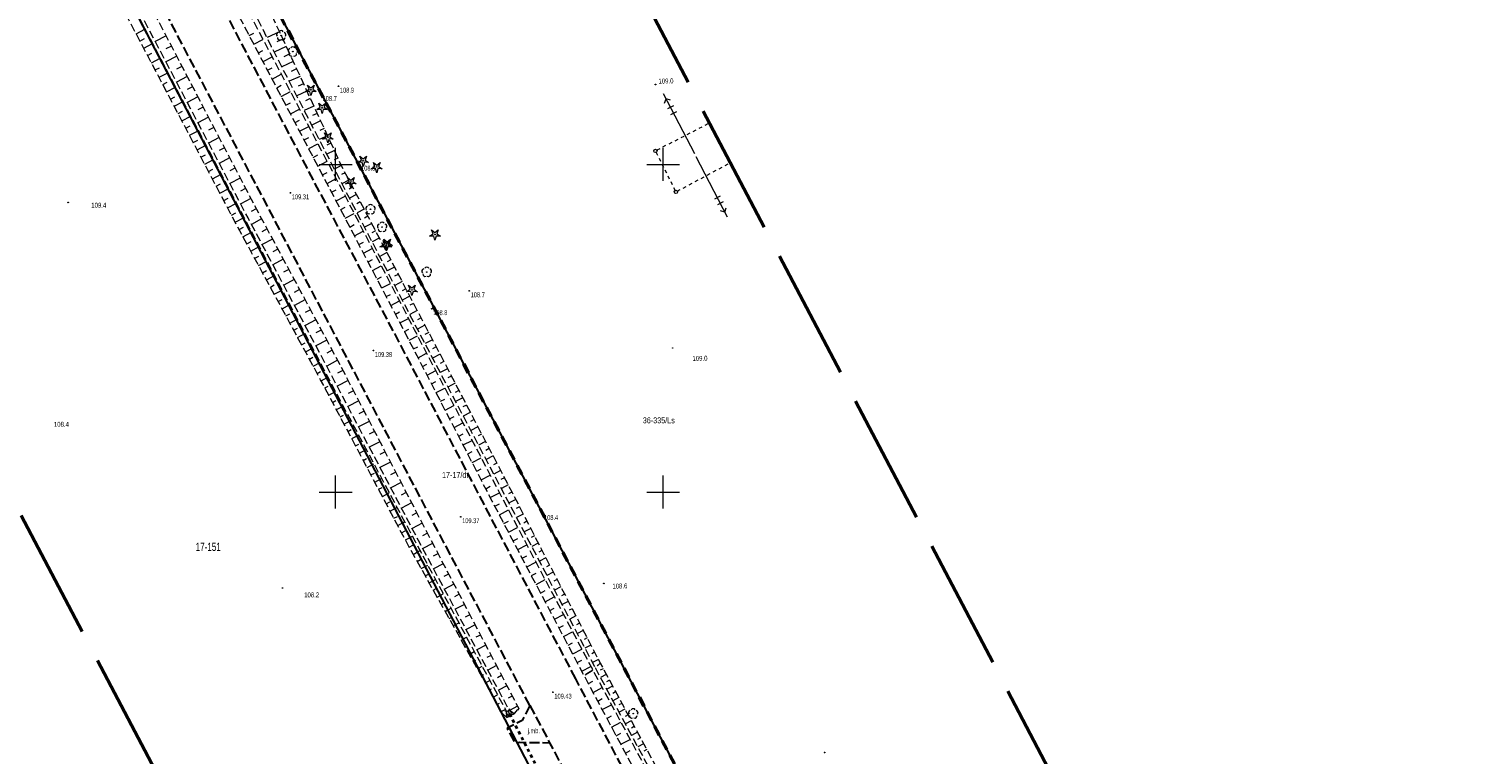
# Model space of a CAD drawing. Header units: metres. Extents: x 7529521 to 7531797, y 5723878 to 5728074.
# Tile 12 of 90: x 7531353 to 7531573, y 5724510 to 5724621. Entities that reach past the tile are written whole.
import ezdxf
from ezdxf.enums import TextEntityAlignment as Align

# ---------------------------------------------------------------- set-up
doc = ezdxf.new("R2010")
doc.units = ezdxf.units.M
for name, pattern in [('4_SUPE_01', [0]), ('4_SUSM03_02', [0]), ('GAO', [2.5, 1.5, -1]), ('GDE', [0]), ('GUZ', [1, 0.5, -0.5]), ('L_0_05', [1.75, 1.25, -0.5]), ('L_0_06', [2, 1.5, -0.5]), ('L_0_09', [2.5, 2, -0.5]), ('L_0_7E', [1, 0.5, -0.5])]:
    doc.linetypes.add(name, pattern=pattern)
doc.layers.get('0').update_dxf_attribs({"color": 252})
for name, color, linetype, lineweight in [('Dzialki', 80, 'GDE', 30), ('jezdnia', 252, 'L_0_06', 18), ('k', 252, 'Continuous', 18), ('Numery_dzialek', 80, 'Continuous', 30), ('Numery_uzytkow', 252, 'Continuous', 9), ('opis', 252, 'Continuous', 18), ('przepust', 252, 'L_0_7E', 35), ('RTPW_T_0', 252, 'Continuous', 15), ('skarpa nieumocniona', 252, 'L_0_05', 18), ('skarpa umocniona', 252, 'Continuous', 18), ('SUPE_L_0', 240, '4_SUPE_01', 18), ('SUSM_L_5', 252, 'Continuous', 18), ('Uzytki', 252, 'GUZ', 18), ('wysokosci_naturalne', 7, 'Continuous', 18), ('wysokosci_sztuczne', 7, 'Continuous', 18)]:
    doc.layers.add(name, color=color, linetype=linetype, lineweight=lineweight)
doc.layers.add('EPGPO_L_0', color=7, linetype='GAO', lineweight=50, true_color=0x940094)
doc.layers.add('zakres', color=7, linetype='L_0_09', lineweight=50, true_color=0xff05ff)
doc.styles.get("Standard").update_dxf_attribs({"font": 'arial.ttf'})

# ---------------------------------------------------------------- blocks, each defined once
blk = doc.blocks.new('2_RTPW01')
at = {"linetype": 'Continuous'}
blk.add_circle((0, 0), 0.045, dxfattribs=at)
blk = doc.blocks.new('L_0_7E_2')
at = {"color": 0, "linetype": 'Continuous', "lineweight": 13, "flags": 128}
for points in [[(0, 0), (-0.53, 0.85)], [(0, 0), (-0.53, -0.85)]]:
    blk.add_lwpolyline(points, dxfattribs=at)
blk = doc.blocks.new('OBOP02_01')
at = {"linetype": 'Continuous', "lineweight": 18}
blk.add_hatch(color=0, dxfattribs=at).paths.add_polyline_path([(0, -0.1, 1), (0, 0.1, 1)])
at = {"color": 0, "linetype": 'Continuous', "lineweight": 18}
blk.add_circle((0, 0), 0.1, dxfattribs=at)
for centre, radius, start, end in [((-0.77, 0.25), 0.7, 101.6336, 222.6627), ((0, 0.8), 0.7, 29.8459, 150.1541), ((0.77, 0.25), 0.7, 317.3373, 78.3664), ((-0.46, -0.64), 0.71, 174.3693, 292.5572), ((0.46, -0.64), 0.71, 247.4428, 5.6307)]:
    blk.add_arc(centre, radius, start, end, dxfattribs=at)
blk = doc.blocks.new('OBOP01_01')
at = {"linetype": 'Continuous', "lineweight": 18}
blk.add_hatch(color=0, dxfattribs=at).paths.add_polyline_path([(0, -0.1, 1), (0, 0.1, 1)])
at = {"color": 0, "linetype": 'Continuous', "lineweight": 18, "flags": 128}
blk.add_lwpolyline([(0, -1.74), (-0.35, -0.48), (-1.65, -0.54), (-0.57, 0.18), (-1.02, 1.4), (0, 0.6), (1.02, 1.4), (0.57, 0.18), (1.65, -0.54), (0.35, -0.48), (0, -1.74)], dxfattribs=at)
at = {"color": 0, "linetype": 'Continuous', "lineweight": 18}
blk.add_circle((0, 0), 0.1, dxfattribs=at)
blk = doc.blocks.new('RTPW01')
at = {"linetype": 'Continuous', "lineweight": 13}
blk.add_hatch(color=0, dxfattribs=at).paths.add_polyline_path([(0, -0.09, 1), (0, 0.09, 1)])
at = {"color": 0, "linetype": 'Continuous', "lineweight": 13}
blk.add_circle((0, 0), 0.0906, dxfattribs=at)
blk = doc.blocks.new('RTPW02')
at = {"linetype": 'Continuous', "lineweight": 13}
blk.add_hatch(color=0, dxfattribs=at).paths.add_polyline_path([(0, -0.09, 1), (0, 0.09, 1)])
at = {"color": 0, "linetype": 'Continuous', "lineweight": 13}
blk.add_circle((0, 0), 0.0906, dxfattribs=at)

msp = doc.modelspace()

# ---------------------------------------------------------------- linework, layer by layer
at = {"layer": 'Dzialki'}
for p, q in [((7531365.23, 5724672.56), (7531501.87, 5724413.41)), ((7531482.09, 5724407.62), (7531345.12, 5724669.94))]:
    msp.add_line(p, q, dxfattribs=at)
at = {"layer": 'EPGPO_L_0', "linetype": 'GAO'}
for q in [(7531361.93, 5724678.8), (7531365.23, 5724672.56)]:
    msp.add_line((7531501.87, 5724413.41), q, dxfattribs=at)
at = {"layer": 'jezdnia', "color": 251, "lineweight": 30, "flags": 128}
for points in [[(7531436.66, 5724521.49), (7531422.73, 5724547.99), (7531409.43, 5724573.38), (7531396.66, 5724597.5), (7531372.43, 5724643.62), (7531365.49, 5724656.85), (7531360.42, 5724666.6), (7531337.86, 5724709.59), (7531325.7, 5724732.63), (7531313.06, 5724756.63), (7531302.44, 5724776.91), (7531296.29, 5724788.65), (7531294.55, 5724791.95), (7531276.79, 5724825.73), (7531262.24, 5724853.44)], [(7531429.64, 5724517.44), (7531415.61, 5724544.06), (7531402.13, 5724569.72), (7531389.47, 5724593.82), (7531365.34, 5724639.71), (7531356.99, 5724655.74), (7531351.13, 5724667.04), (7531330.38, 5724706.22), (7531318.83, 5724728.22), (7531305.7, 5724753.28), (7531294.74, 5724774.13), (7531287.3, 5724788.34), (7531281.26, 5724799.89), (7531269.56, 5724822.07), (7531255.05, 5724849.82)], [(7531541.23, 5724322.09), (7531538.4, 5724327.6), (7531527.77, 5724347.77), (7531515.97, 5724370.33), (7531505.73, 5724390.09), (7531498.77, 5724403.48), (7531488.64, 5724422.78), (7531479.95, 5724439.43), (7531476.36, 5724446.19), (7531465.88, 5724466.03), (7531456.12, 5724484.51), (7531436.66, 5724521.49)], [(7531429.64, 5724517.44), (7531428.48, 5724515.13), (7531426.16, 5724513.97), (7531427.37, 5724511.69), (7531428.05, 5724511.81), (7531432.66, 5724511.75)], [(7531429.64, 5724517.44), (7531432.66, 5724511.75), (7531448.95, 5724480.75), (7531458.7, 5724462.07), (7531468.89, 5724442.78), (7531481.3, 5724419.27), (7531491.88, 5724399.08), (7531498.25, 5724386.84), (7531508.98, 5724366.41), (7531520.43, 5724344.51), (7531531.18, 5724323.94), (7531534.04, 5724318.55)]]:
    msp.add_lwpolyline(points, dxfattribs=at)
at = {"layer": 'k', "linetype": 'Continuous', "lineweight": 18, "flags": 128}
for points in [[(7531400, 5724597.5), (7531400, 5724602.5)], [(7531450, 5724597.5), (7531450, 5724602.5)], [(7531397.5, 5724600), (7531402.5, 5724600)], [(7531447.5, 5724600), (7531452.5, 5724600)], [(7531400, 5724547.5), (7531400, 5724552.5)], [(7531450, 5724547.5), (7531450, 5724552.5)], [(7531397.5, 5724550), (7531402.5, 5724550)], [(7531447.5, 5724550), (7531452.5, 5724550)]]:
    msp.add_lwpolyline(points, dxfattribs=at)
at = {"layer": 'przepust', "color": 24, "lineweight": 35, "flags": 128}
msp.add_lwpolyline([(7531430.47, 5724508.56), (7531426.35, 5724516.53)], dxfattribs=at)
at = {"layer": 'skarpa nieumocniona', "color": 252, "lineweight": 18, "flags": 128}
for points in [[(7531439.25, 5724522.84), (7531437.94, 5724521.98), (7531423.89, 5724548.61), (7531410.67, 5724574.2), (7531398.06, 5724598.28), (7531373.71, 5724644.55), (7531366.81, 5724657.92), (7531367.34, 5724659.48), (7531368.12, 5724658.8), (7531375.17, 5724645.15), (7531399.46, 5724599.01), (7531411.99, 5724574.81), (7531425.23, 5724549.46)], [(7531425.8, 5724549.61), (7531412.35, 5724575.1), (7531399.87, 5724599.17), (7531390.22, 5724617.91), (7531382.03, 5724634.69), (7531379.36, 5724640.22), (7531378.23, 5724646.42), (7531371.42, 5724653.57), (7531368.5, 5724658.95), (7531368.45, 5724660.04), (7531369.3, 5724660.01), (7531372.2, 5724654.81), (7531380.51, 5724646.65), (7531381.26, 5724640.92), (7531384.12, 5724635.79), (7531392, 5724618.98), (7531400.84, 5724599.85), (7531413.49, 5724575.71), (7531426.89, 5724550.02), (7531440.4, 5724523.87), (7531439.62, 5724523.21)], [(7531361.89, 5724637.76), (7531386.11, 5724591.68), (7531398.76, 5724567.62), (7531412.14, 5724542.43), (7531426.08, 5724516.51), (7531426.12, 5724515.6), (7531425.47, 5724516.18), (7531411.02, 5724541.98), (7531397.71, 5724567.12), (7531384.93, 5724590.66), (7531360, 5724638.1), (7531351.41, 5724654.87), (7531351.84, 5724656.05), (7531352.75, 5724654.99)], [(7531353.28, 5724655.24), (7531353.18, 5724656.66), (7531355.51, 5724655.06), (7531364, 5724638.96), (7531387.91, 5724593.16), (7531400.85, 5724569.05), (7531414.22, 5724543.28), (7531427.96, 5724516.96), (7531427.25, 5724516.14), (7531426.51, 5724516.7), (7531412.64, 5724542.61), (7531399.27, 5724568.01), (7531386.62, 5724591.84), (7531362.3, 5724638.04)], [(7531479.06, 5724448.6), (7531479.17, 5724447.24), (7531477.88, 5724447.37), (7531467.27, 5724466.87), (7531457.65, 5724485.09), (7531437.94, 5724521.98), (7531439.25, 5724522.84), (7531459.26, 5724485.78), (7531468.72, 5724467.82)], [(7531469.09, 5724468.02), (7531459.63, 5724485.98), (7531439.62, 5724523.21), (7531440.4, 5724523.87), (7531460.54, 5724486.51), (7531470.18, 5724468.69), (7531480.76, 5724448.14), (7531480.27, 5724447.74), (7531479.35, 5724448.78)]]:
    msp.add_lwpolyline(points, close=True, dxfattribs=at)
at = {"layer": 'skarpa nieumocniona', "color": 252, "linetype": 'Continuous', "lineweight": 18, "flags": 128}
for points in [[(7531369.55, 5724619.93), (7531370.89, 5724620.63)], [(7531370.13, 5724618.82), (7531370.8, 5724619.18)], [(7531374.11, 5724619.6), (7531372.46, 5724618.74)], [(7531386.81, 5724619.65), (7531387.51, 5724620.02)], [(7531387.51, 5724618.33), (7531388.9, 5724619.06)], [(7531391.41, 5724620.24), (7531389.52, 5724619.35)], [(7531391.94, 5724619.11), (7531391, 5724618.67)], [(7531370.71, 5724617.72), (7531372.05, 5724618.42)], [(7531371.29, 5724616.61), (7531371.96, 5724616.96)], [(7531375.73, 5724616.49), (7531374.09, 5724615.64)], [(7531374.92, 5724618.05), (7531374.1, 5724617.62)], [(7531388.21, 5724617), (7531388.9, 5724617.37)], [(7531392.46, 5724617.97), (7531390.62, 5724617.12)], [(7531392.99, 5724616.84), (7531392.09, 5724616.42)], [(7531371.88, 5724615.5), (7531373.22, 5724616.21)], [(7531372.46, 5724614.4), (7531373.13, 5724614.75)], [(7531376.54, 5724614.94), (7531375.72, 5724614.52)], [(7531388.91, 5724615.67), (7531390.3, 5724616.4)], [(7531389.61, 5724614.35), (7531390.3, 5724614.71)], [(7531393.51, 5724615.7), (7531391.77, 5724614.9)], [(7531394.04, 5724614.57), (7531393.19, 5724614.18)], [(7531373.04, 5724613.29), (7531374.38, 5724613.99)], [(7531373.62, 5724612.18), (7531374.29, 5724612.54)], [(7531377.35, 5724613.39), (7531375.72, 5724612.54)], [(7531390.3, 5724613.02), (7531391.7, 5724613.75)], [(7531391, 5724611.69), (7531391.7, 5724612.06)], [(7531394.56, 5724613.43), (7531392.91, 5724612.67)], [(7531395.08, 5724612.3), (7531394.29, 5724611.93)], [(7531374.2, 5724611.08), (7531375.54, 5724611.78)], [(7531374.78, 5724609.97), (7531375.45, 5724610.32)], [(7531378.16, 5724611.84), (7531377.35, 5724611.42)], [(7531378.97, 5724610.29), (7531377.35, 5724609.44)], [(7531391.7, 5724610.36), (7531393.09, 5724611.1)], [(7531395.61, 5724611.16), (7531394.06, 5724610.45)], [(7531396.13, 5724610.03), (7531395.38, 5724609.68)], [(7531375.37, 5724608.86), (7531376.71, 5724609.57)], [(7531375.95, 5724607.76), (7531376.62, 5724608.11)], [(7531379.78, 5724608.74), (7531378.97, 5724608.32)], [(7531392.4, 5724609.04), (7531393.1, 5724609.4)], [(7531393.1, 5724607.71), (7531394.49, 5724608.44)], [(7531396.66, 5724608.89), (7531395.21, 5724608.22)], [(7531397.18, 5724607.76), (7531396.48, 5724607.44)], [(7531376.53, 5724606.65), (7531377.87, 5724607.36)], [(7531377.11, 5724605.54), (7531377.78, 5724605.9)], [(7531380.59, 5724607.19), (7531378.98, 5724606.35)], [(7531381.4, 5724605.63), (7531380.6, 5724605.22)], [(7531393.8, 5724606.38), (7531394.49, 5724606.75)], [(7531394.5, 5724605.05), (7531395.89, 5724605.79)], [(7531397.71, 5724606.63), (7531396.35, 5724606)], [(7531398.23, 5724605.49), (7531397.58, 5724605.19)], [(7531377.69, 5724604.44), (7531379.03, 5724605.14)], [(7531378.27, 5724603.33), (7531378.94, 5724603.68)], [(7531382.21, 5724604.08), (7531380.61, 5724603.25)], [(7531395.19, 5724603.73), (7531395.89, 5724604.09)], [(7531398.75, 5724604.36), (7531397.5, 5724603.77)], [(7531399.28, 5724603.22), (7531398.67, 5724602.94)], [(7531378.85, 5724602.23), (7531380.2, 5724602.93)], [(7531379.44, 5724601.12), (7531380.11, 5724601.47)], [(7531383.02, 5724602.53), (7531382.22, 5724602.12)], [(7531395.89, 5724602.4), (7531397.29, 5724603.13)], [(7531396.59, 5724601.07), (7531397.29, 5724601.44)], [(7531399.8, 5724602.09), (7531398.64, 5724601.55)], [(7531380.02, 5724600.01), (7531381.36, 5724600.72)], [(7531380.6, 5724598.91), (7531381.27, 5724599.26)], [(7531383.82, 5724600.98), (7531382.24, 5724600.15)], [(7531384.63, 5724599.43), (7531383.85, 5724599.02)], [(7531397.29, 5724599.74), (7531398.68, 5724600.48)], [(7531400.33, 5724600.95), (7531399.77, 5724600.69)], [(7531400.85, 5724599.82), (7531399.81, 5724599.27)], [(7531381.18, 5724597.8), (7531382.52, 5724598.5)], [(7531381.76, 5724596.69), (7531382.43, 5724597.05)], [(7531385.44, 5724597.88), (7531383.87, 5724597.06)], [(7531397.99, 5724598.42), (7531398.69, 5724598.78)], [(7531398.68, 5724597.09), (7531400.08, 5724597.82)], [(7531401.43, 5724598.71), (7531400.91, 5724598.44)], [(7531402.01, 5724597.6), (7531400.96, 5724597.05)], [(7531382.34, 5724595.59), (7531383.68, 5724596.29)], [(7531382.92, 5724594.48), (7531383.6, 5724594.83)], [(7531386.25, 5724596.33), (7531385.47, 5724595.92)], [(7531387.06, 5724594.77), (7531385.5, 5724593.96)], [(7531399.38, 5724595.76), (7531400.07, 5724596.12)], [(7531400.08, 5724594.43), (7531401.45, 5724595.15)], [(7531402.59, 5724596.5), (7531402.07, 5724596.22)], [(7531403.17, 5724595.39), (7531402.11, 5724594.83)], [(7531383.51, 5724593.37), (7531384.85, 5724594.08)], [(7531384.09, 5724592.27), (7531384.76, 5724592.62)], [(7531387.87, 5724593.22), (7531387.09, 5724592.82)], [(7531400.77, 5724593.1), (7531401.46, 5724593.46)], [(7531401.47, 5724591.77), (7531402.83, 5724592.49)], [(7531403.76, 5724594.28), (7531403.22, 5724594)], [(7531404.34, 5724593.17), (7531403.27, 5724592.61)], [(7531384.67, 5724591.16), (7531386.01, 5724591.87)], [(7531385.26, 5724590.06), (7531385.92, 5724590.42)], [(7531388.7, 5724591.68), (7531387.14, 5724590.84)], [(7531389.53, 5724590.14), (7531388.75, 5724589.72)], [(7531402.16, 5724590.44), (7531402.84, 5724590.8)], [(7531404.92, 5724592.07), (7531404.38, 5724591.79)], [(7531405.5, 5724590.96), (7531404.42, 5724590.39)], [(7531385.85, 5724588.96), (7531387.16, 5724589.67)], [(7531386.45, 5724587.86), (7531387.1, 5724588.21)], [(7531390.36, 5724588.6), (7531388.79, 5724587.75)], [(7531402.86, 5724589.11), (7531404.21, 5724589.82)], [(7531403.56, 5724587.79), (7531404.23, 5724588.14)], [(7531406.08, 5724589.85), (7531405.53, 5724589.57)], [(7531406.66, 5724588.75), (7531405.57, 5724588.18)], [(7531387.05, 5724586.76), (7531388.33, 5724587.46)], [(7531387.64, 5724585.66), (7531388.28, 5724586.01)], [(7531391.18, 5724587.05), (7531390.4, 5724586.63)], [(7531404.25, 5724586.46), (7531405.59, 5724587.16)], [(7531407.24, 5724587.64), (7531406.69, 5724587.35)], [(7531407.82, 5724586.53), (7531406.72, 5724585.96)], [(7531388.24, 5724584.56), (7531389.49, 5724585.24)], [(7531388.84, 5724583.47), (7531389.45, 5724583.8)], [(7531392.01, 5724585.51), (7531390.43, 5724584.66)], [(7531392.84, 5724583.97), (7531392.04, 5724583.54)], [(7531404.95, 5724585.13), (7531405.62, 5724585.48)], [(7531405.64, 5724583.8), (7531406.97, 5724584.5)], [(7531408.4, 5724585.43), (7531407.85, 5724585.14)], [(7531408.98, 5724584.32), (7531407.87, 5724583.74)], [(7531389.43, 5724582.37), (7531390.66, 5724583.03)], [(7531390.03, 5724581.27), (7531390.63, 5724581.6)], [(7531393.67, 5724582.43), (7531392.07, 5724581.57)], [(7531406.34, 5724582.47), (7531407, 5724582.82)], [(7531407.04, 5724581.14), (7531408.35, 5724581.83)], [(7531409.56, 5724583.21), (7531409, 5724582.92)], [(7531410.14, 5724582.1), (7531409.02, 5724581.52)], [(7531390.62, 5724580.17), (7531391.82, 5724580.82)], [(7531391.22, 5724579.07), (7531391.81, 5724579.39)], [(7531394.5, 5724580.89), (7531393.69, 5724580.46)], [(7531395.32, 5724579.35), (7531393.71, 5724578.48)], [(7531407.73, 5724579.81), (7531408.39, 5724580.16)], [(7531408.43, 5724578.48), (7531409.73, 5724579.17)], [(7531410.72, 5724581), (7531410.16, 5724580.7)], [(7531411.3, 5724579.89), (7531410.17, 5724579.3)], [(7531391.82, 5724577.97), (7531392.98, 5724578.61)], [(7531392.41, 5724576.87), (7531392.99, 5724577.19)], [(7531396.15, 5724577.8), (7531395.34, 5724577.37)], [(7531409.12, 5724577.16), (7531409.77, 5724577.5)], [(7531411.88, 5724578.78), (7531411.31, 5724578.49)], [(7531412.46, 5724577.68), (7531411.32, 5724577.08)], [(7531393.01, 5724575.78), (7531394.15, 5724576.39)], [(7531393.61, 5724574.68), (7531394.17, 5724574.98)], [(7531396.98, 5724576.26), (7531395.35, 5724575.39)], [(7531397.81, 5724574.72), (7531396.99, 5724574.28)], [(7531409.82, 5724575.83), (7531411.11, 5724576.5)], [(7531410.51, 5724574.5), (7531411.16, 5724574.83)], [(7531413.04, 5724576.57), (7531412.47, 5724576.27)], [(7531413.62, 5724575.46), (7531412.47, 5724574.86)], [(7531394.2, 5724573.58), (7531395.31, 5724574.18)], [(7531394.8, 5724572.48), (7531395.34, 5724572.78)], [(7531398.64, 5724573.18), (7531396.99, 5724572.3)], [(7531411.21, 5724573.17), (7531412.5, 5724573.83)], [(7531414.2, 5724574.35), (7531413.63, 5724574.05)], [(7531414.78, 5724573.24), (7531413.64, 5724572.65)], [(7531395.39, 5724571.38), (7531396.47, 5724571.97)], [(7531395.99, 5724570.28), (7531396.52, 5724570.57)], [(7531399.46, 5724571.64), (7531398.64, 5724571.19)], [(7531411.89, 5724571.83), (7531412.54, 5724572.17)], [(7531412.58, 5724570.5), (7531413.89, 5724571.17)], [(7531415.35, 5724572.14), (7531414.79, 5724571.84)], [(7531415.93, 5724571.03), (7531414.81, 5724570.44)], [(7531396.59, 5724569.18), (7531397.64, 5724569.75)], [(7531397.18, 5724568.09), (7531397.7, 5724568.37)], [(7531400.29, 5724570.1), (7531398.63, 5724569.2)], [(7531401.11, 5724568.55), (7531400.28, 5724568.12)], [(7531413.27, 5724569.17), (7531413.93, 5724569.51)], [(7531413.96, 5724567.84), (7531415.28, 5724568.52)], [(7531416.51, 5724569.92), (7531415.95, 5724569.63)], [(7531417.09, 5724568.81), (7531415.97, 5724568.23)], [(7531397.78, 5724566.99), (7531398.81, 5724567.53)], [(7531398.36, 5724565.88), (7531398.88, 5724566.15)], [(7531401.92, 5724567), (7531400.25, 5724566.13)], [(7531414.65, 5724566.5), (7531415.31, 5724566.84)], [(7531415.34, 5724565.17), (7531416.66, 5724565.86)], [(7531417.67, 5724567.7), (7531417.11, 5724567.41)], [(7531418.24, 5724566.59), (7531417.14, 5724566.02)], [(7531398.95, 5724564.78), (7531399.98, 5724565.32)], [(7531399.53, 5724563.67), (7531400.05, 5724563.95)], [(7531403.53, 5724563.89), (7531401.88, 5724563.04)], [(7531402.72, 5724565.44), (7531401.9, 5724565.01)], [(7531416.03, 5724563.84), (7531416.69, 5724564.18)], [(7531418.82, 5724565.49), (7531418.27, 5724565.2)], [(7531419.4, 5724564.38), (7531418.31, 5724563.81)], [(7531400.12, 5724562.57), (7531401.15, 5724563.11)], [(7531400.7, 5724561.46), (7531401.22, 5724561.74)], [(7531404.34, 5724562.34), (7531403.52, 5724561.91)], [(7531416.71, 5724562.51), (7531418.05, 5724563.2)], [(7531417.4, 5724561.17), (7531418.07, 5724561.52)], [(7531419.98, 5724563.27), (7531419.43, 5724562.99)], [(7531420.56, 5724562.16), (7531419.47, 5724561.6)], [(7531401.29, 5724560.36), (7531402.32, 5724560.91)], [(7531401.87, 5724559.25), (7531402.39, 5724559.53)], [(7531405.14, 5724560.78), (7531403.51, 5724559.94)], [(7531405.95, 5724559.23), (7531405.14, 5724558.81)], [(7531418.09, 5724559.84), (7531419.44, 5724560.54)], [(7531421.14, 5724561.05), (7531420.6, 5724560.77)], [(7531421.71, 5724559.94), (7531420.64, 5724559.38)], [(7531402.46, 5724558.15), (7531403.5, 5724558.7)], [(7531403.04, 5724557.04), (7531403.56, 5724557.32)], [(7531406.75, 5724557.68), (7531405.14, 5724556.84)], [(7531418.78, 5724558.51), (7531419.46, 5724558.86)], [(7531419.47, 5724557.18), (7531420.83, 5724557.88)], [(7531422.29, 5724558.84), (7531421.76, 5724558.56)], [(7531422.87, 5724557.73), (7531421.81, 5724557.17)], [(7531403.63, 5724555.94), (7531404.67, 5724556.49)], [(7531404.21, 5724554.83), (7531404.73, 5724555.11)], [(7531407.56, 5724556.12), (7531406.76, 5724555.71)], [(7531420.16, 5724555.84), (7531420.84, 5724556.2)], [(7531420.85, 5724554.51), (7531422.22, 5724555.22)], [(7531423.45, 5724556.62), (7531422.92, 5724556.34)], [(7531424.03, 5724555.51), (7531422.97, 5724554.96)], [(7531404.8, 5724553.73), (7531405.84, 5724554.28)], [(7531405.38, 5724552.62), (7531405.91, 5724552.9)], [(7531408.36, 5724554.57), (7531406.77, 5724553.74)], [(7531409.17, 5724553.02), (7531408.38, 5724552.61)], [(7531421.53, 5724553.18), (7531422.22, 5724553.53)], [(7531422.22, 5724551.84), (7531423.61, 5724552.56)], [(7531424.6, 5724554.4), (7531424.08, 5724554.13)], [(7531425.18, 5724553.29), (7531424.14, 5724552.75)], [(7531405.97, 5724551.52), (7531407.02, 5724552.08)], [(7531406.55, 5724550.42), (7531407.08, 5724550.69)], [(7531409.98, 5724551.46), (7531408.4, 5724550.65)], [(7531422.91, 5724550.51), (7531423.61, 5724550.87)], [(7531425.76, 5724552.19), (7531425.24, 5724551.92)], [(7531426.34, 5724551.08), (7531425.31, 5724550.54)], [(7531407.14, 5724549.31), (7531408.19, 5724549.87)], [(7531407.72, 5724548.21), (7531408.25, 5724548.48)], [(7531410.78, 5724549.91), (7531410, 5724549.5)], [(7531411.59, 5724548.36), (7531410.03, 5724547.55)], [(7531423.6, 5724549.18), (7531425, 5724549.9)], [(7531424.3, 5724547.85), (7531424.99, 5724548.22)], [(7531426.92, 5724549.97), (7531426.4, 5724549.7)], [(7531427.49, 5724548.86), (7531426.47, 5724548.33)], [(7531408.31, 5724547.1), (7531409.36, 5724547.66)], [(7531408.89, 5724546), (7531409.42, 5724546.28)], [(7531412.39, 5724546.8), (7531411.62, 5724546.4)], [(7531424.99, 5724546.52), (7531426.39, 5724547.26)], [(7531428.06, 5724547.75), (7531427.55, 5724547.49)], [(7531428.64, 5724546.64), (7531427.63, 5724546.12)], [(7531409.48, 5724544.89), (7531410.53, 5724545.45)], [(7531410.06, 5724543.79), (7531410.59, 5724544.07)], [(7531413.2, 5724545.25), (7531411.66, 5724544.45)], [(7531425.69, 5724545.2), (7531426.39, 5724545.56)], [(7531426.39, 5724543.87), (7531427.78, 5724544.6)], [(7531429.21, 5724545.53), (7531428.71, 5724545.27)], [(7531429.78, 5724544.42), (7531428.79, 5724543.9)], [(7531410.65, 5724542.68), (7531411.71, 5724543.24)], [(7531411.24, 5724541.58), (7531411.76, 5724541.87)], [(7531414.01, 5724543.7), (7531413.24, 5724543.3)], [(7531414.81, 5724542.14), (7531413.31, 5724541.36)], [(7531427.09, 5724542.54), (7531427.79, 5724542.91)], [(7531427.79, 5724541.22), (7531429.18, 5724541.95)], [(7531430.36, 5724543.31), (7531429.86, 5724543.05)], [(7531430.93, 5724542.2), (7531429.95, 5724541.69)], [(7531411.85, 5724540.49), (7531412.87, 5724541.06)], [(7531412.46, 5724539.4), (7531412.96, 5724539.68)], [(7531415.62, 5724540.59), (7531414.88, 5724540.2)], [(7531428.49, 5724539.89), (7531429.19, 5724540.26)], [(7531431.5, 5724541.08), (7531431.01, 5724540.83)], [(7531432.08, 5724539.97), (7531431.1, 5724539.47)], [(7531413.07, 5724538.31), (7531414.06, 5724538.86)], [(7531413.68, 5724537.22), (7531414.17, 5724537.49)], [(7531416.43, 5724539.04), (7531414.96, 5724538.27)], [(7531417.24, 5724537.49), (7531416.51, 5724537.11)], [(7531429.19, 5724538.56), (7531430.58, 5724539.29)], [(7531429.89, 5724537.24), (7531430.59, 5724537.6)], [(7531432.65, 5724538.86), (7531432.17, 5724538.61)], [(7531433.23, 5724537.75), (7531432.26, 5724537.26)], [(7531414.29, 5724536.13), (7531415.24, 5724536.66)], [(7531414.91, 5724535.04), (7531415.37, 5724535.3)], [(7531418.05, 5724535.94), (7531416.61, 5724535.19)], [(7531430.59, 5724535.91), (7531431.98, 5724536.64)], [(7531431.29, 5724534.58), (7531431.98, 5724534.95)], [(7531433.8, 5724536.64), (7531433.32, 5724536.4)], [(7531434.37, 5724535.53), (7531433.42, 5724535.04)], [(7531415.52, 5724533.95), (7531416.42, 5724534.46)], [(7531416.13, 5724532.86), (7531416.57, 5724533.11)], [(7531418.86, 5724534.39), (7531418.15, 5724534.01)], [(7531419.67, 5724532.84), (7531418.26, 5724532.1)], [(7531431.99, 5724533.25), (7531433.38, 5724533.99)], [(7531434.95, 5724534.42), (7531434.47, 5724534.18)], [(7531435.52, 5724533.31), (7531434.58, 5724532.83)], [(7531416.74, 5724531.77), (7531417.61, 5724532.26)], [(7531417.35, 5724530.68), (7531417.78, 5724530.92)], [(7531420.48, 5724531.28), (7531419.79, 5724530.92)], [(7531432.69, 5724531.93), (7531433.38, 5724532.29)], [(7531433.39, 5724530.6), (7531434.77, 5724531.33)], [(7531436.09, 5724532.2), (7531435.63, 5724531.96)], [(7531436.67, 5724531.09), (7531435.74, 5724530.61)], [(7531417.96, 5724529.59), (7531418.79, 5724530.05)], [(7531418.57, 5724528.5), (7531418.98, 5724528.72)], [(7531421.29, 5724529.73), (7531419.92, 5724529.01)], [(7531434.09, 5724529.27), (7531434.78, 5724529.64)], [(7531434.79, 5724527.95), (7531436.17, 5724528.68)], [(7531437.24, 5724529.98), (7531436.78, 5724529.74)], [(7531437.81, 5724528.87), (7531436.9, 5724528.4)], [(7531419.18, 5724527.41), (7531419.98, 5724527.85)], [(7531419.79, 5724526.32), (7531420.18, 5724526.53)], [(7531422.1, 5724528.18), (7531421.42, 5724527.83)], [(7531422.91, 5724526.63), (7531421.57, 5724525.93)], [(7531435.49, 5724526.62), (7531436.18, 5724526.98)], [(7531438.39, 5724527.76), (7531437.93, 5724527.52)], [(7531438.96, 5724526.65), (7531438.06, 5724526.18)], [(7531420.4, 5724525.22), (7531421.16, 5724525.65)], [(7531421.02, 5724524.13), (7531421.38, 5724524.34)], [(7531423.72, 5724525.08), (7531423.06, 5724524.73)], [(7531436.19, 5724525.29), (7531437.57, 5724526.02)], [(7531436.89, 5724523.97), (7531437.58, 5724524.33)], [(7531439.54, 5724525.54), (7531439.09, 5724525.3)], [(7531440.11, 5724524.43), (7531439.22, 5724523.97)], [(7531421.63, 5724523.04), (7531422.35, 5724523.45)], [(7531422.24, 5724521.95), (7531422.59, 5724522.15)], [(7531424.53, 5724523.53), (7531423.22, 5724522.84)], [(7531425.34, 5724521.98), (7531424.7, 5724521.64)], [(7531437.59, 5724522.64), (7531438.97, 5724523.37)], [(7531440.85, 5724523.04), (7531440.4, 5724522.8)], [(7531441.32, 5724522.16), (7531440.44, 5724521.68)], [(7531422.85, 5724520.86), (7531423.53, 5724521.24)], [(7531423.46, 5724519.77), (7531423.79, 5724519.96)], [(7531426.15, 5724520.42), (7531424.87, 5724519.76)], [(7531438.59, 5724520.76), (7531439.28, 5724521.13)], [(7531439.3, 5724519.43), (7531440.68, 5724520.18)], [(7531441.79, 5724521.28), (7531441.35, 5724521.04)], [(7531442.27, 5724520.4), (7531441.39, 5724519.92)], [(7531424.07, 5724518.68), (7531424.71, 5724519.04)], [(7531424.68, 5724517.59), (7531424.99, 5724517.77)], [(7531426.96, 5724518.87), (7531426.33, 5724518.54)], [(7531440, 5724518.11), (7531440.7, 5724518.48)], [(7531440.71, 5724516.79), (7531442.11, 5724517.54)], [(7531442.74, 5724519.52), (7531442.3, 5724519.28)], [(7531443.22, 5724518.64), (7531442.33, 5724518.16)], [(7531443.69, 5724517.75), (7531443.25, 5724517.52)], [(7531425.29, 5724516.5), (7531425.9, 5724516.84)], [(7531427.77, 5724517.32), (7531426.54, 5724516.68)], [(7531441.42, 5724515.46), (7531442.12, 5724515.84)], [(7531444.17, 5724516.87), (7531443.28, 5724516.4)], [(7531444.64, 5724515.99), (7531444.2, 5724515.75)], [(7531442.12, 5724514.14), (7531443.53, 5724514.9)], [(7531442.83, 5724512.82), (7531443.54, 5724513.2)], [(7531445.12, 5724515.11), (7531444.23, 5724514.63)], [(7531445.59, 5724514.23), (7531445.15, 5724513.99)], [(7531446.07, 5724513.35), (7531445.17, 5724512.87)], [(7531443.54, 5724511.5), (7531444.96, 5724512.26)], [(7531446.54, 5724512.47), (7531446.09, 5724512.23)], [(7531447.01, 5724511.59), (7531446.12, 5724511.11)], [(7531444.24, 5724510.17), (7531444.96, 5724510.55)], [(7531447.49, 5724510.71), (7531447.04, 5724510.47)]]:
    msp.add_lwpolyline(points, dxfattribs=at)
at = {"layer": 'skarpa nieumocniona', "color": 252, "lineweight": 18, "flags": 128}
msp.add_lwpolyline([(7531425.47, 5724516.18), (7531426.12, 5724515.6), (7531427.25, 5724516.14), (7531427.96, 5724516.96)], dxfattribs=at)
at = {"layer": 'skarpa umocniona', "linetype": 'Continuous', "lineweight": 18, "flags": 128}
msp.add_lwpolyline([(7531427.25, 5724516.14), (7531426.12, 5724515.6), (7531426.08, 5724516.51), (7531426.51, 5724516.7)], close=True, dxfattribs=at)
for points in [[(7531426.24, 5724515.66), (7531426.11, 5724515.93)], [(7531426.46, 5724515.77), (7531426.28, 5724516.14)], [(7531426.69, 5724515.87), (7531426.33, 5724516.62)], [(7531426.91, 5724515.98), (7531426.76, 5724516.31)], [(7531427.14, 5724516.09), (7531427.03, 5724516.3)]]:
    msp.add_lwpolyline(points, dxfattribs=at)
at = {"layer": 'SUPE_L_0', "linetype": '4_SUPE_01'}
for p, q in [((7531454.81, 5724601.58), (7531450.05, 5724610.77)), ((7531450.22, 5724609.34), (7531450.44, 5724610.01)), ((7531451.11, 5724609.8), (7531450.44, 5724610.01)), ((7531451.57, 5724608.92), (7531450.68, 5724608.46)), ((7531452.03, 5724608.03), (7531451.14, 5724607.57)), ((7531459.82, 5724591.96), (7531455.04, 5724601.14)), ((7531458.72, 5724595.16), (7531457.83, 5724594.7)), ((7531459.18, 5724594.28), (7531458.29, 5724593.81)), ((7531459.42, 5724592.72), (7531458.75, 5724592.93)), ((7531459.42, 5724592.72), (7531459.64, 5724593.39))]:
    msp.add_line(p, q, dxfattribs=at)
at = {"layer": 'SUSM_L_5', "color": 240, "linetype": '4_SUSM03_02'}
for p, q in [((7531455.92, 5724605.69), (7531455.46, 5724605.45)), ((7531456.84, 5724606.16), (7531456.38, 5724605.93)), ((7531451.31, 5724603.33), (7531450.85, 5724603.09)), ((7531452.23, 5724603.8), (7531451.77, 5724603.56)), ((7531453.15, 5724604.27), (7531452.69, 5724604.04)), ((7531454.07, 5724604.75), (7531453.61, 5724604.51)), ((7531455, 5724605.22), (7531454.53, 5724604.98)), ((7531448.92, 5724601.83), (7531449.15, 5724601.38)), ((7531449.48, 5724602.39), (7531449.03, 5724602.16)), ((7531450.38, 5724602.86), (7531449.92, 5724602.62)), ((7531449.37, 5724600.93), (7531449.59, 5724600.48)), ((7531449.82, 5724600.04), (7531450.04, 5724599.59)), ((7531450.26, 5724599.14), (7531450.49, 5724598.7)), ((7531457.65, 5724598.84), (7531458.1, 5724599.09)), ((7531458.56, 5724599.33), (7531459.02, 5724599.58)), ((7531459.48, 5724599.82), (7531459.94, 5724600.07)), ((7531450.71, 5724598.25), (7531450.93, 5724597.8)), ((7531451.16, 5724597.36), (7531451.38, 5724596.91)), ((7531453.06, 5724596.39), (7531453.52, 5724596.63)), ((7531453.98, 5724596.88), (7531454.44, 5724597.13)), ((7531454.89, 5724597.37), (7531455.35, 5724597.62)), ((7531455.81, 5724597.86), (7531456.27, 5724598.11)), ((7531456.73, 5724598.35), (7531457.19, 5724598.6)), ((7531451.6, 5724596.46), (7531451.83, 5724596.01)), ((7531452.16, 5724595.91), (7531452.6, 5724596.14))]:
    msp.add_line(p, q, dxfattribs=at)
at = {"layer": 'SUSM_L_5', "linetype": '4_SUSM03_02'}
for centre in [(7531448.81, 5724602.05), (7531448.81, 5724602.05), (7531451.94, 5724595.79), (7531451.94, 5724595.79)]:
    msp.add_circle(centre, 0.25, dxfattribs=at)
at = {"layer": 'Uzytki'}
for p, q in [((7531501.87, 5724413.41), (7531365.23, 5724672.56)), ((7531345.12, 5724669.94), (7531482.09, 5724407.62))]:
    msp.add_line(p, q, dxfattribs=at)
at = {"layer": 'wysokosci_naturalne', "color": 252}
for p in [(7531397.8, 5724610.64), (7531400.43, 5724611.92), (7531403.65, 5724600.01), (7531420.39, 5724580.69), (7531414.68, 5724577.96), (7531431.59, 5724546.7)]:
    msp.add_point(p, dxfattribs=at)
at = {"layer": 'wysokosci_sztuczne', "color": 252}
for p in [(7531393.09, 5724595.64), (7531405.76, 5724571.58), (7531419.09, 5724546.22), (7531433.17, 5724519.45)]:
    msp.add_point(p, dxfattribs=at)
at = {"layer": 'zakres', "color": 210, "lineweight": 50, "ltscale": 10}
for points in [[(7531524.65, 5724218.01), (7531407.86, 5724440.2), (7531179.58, 5724874.12)], [(7531409.6, 5724696.64), (7531547.78, 5724433.68), (7531547.78, 5724433.68), (7531686.66, 5724173.51)]]:
    msp.add_lwpolyline(points, dxfattribs=at)

# ---------------------------------------------------------------- block references
at = {"color": 74, "linetype": 'Continuous', "xscale": 0.5, "yscale": 0.5, "zscale": 0.5}
for name, p in [('OBOP02_01', (7531391.69, 5724619.65)), ('OBOP02_01', (7531393.46, 5724617.2)), ('OBOP01_01', (7531396.22, 5724611.38)), ('OBOP01_01', (7531397.94, 5724608.62)), ('OBOP01_01', (7531398.82, 5724604.13)), ('OBOP01_01', (7531404.21, 5724600.55)), ('OBOP01_01', (7531406.27, 5724599.6)), ('OBOP01_01', (7531402.33, 5724597.31)), ('OBOP02_01', (7531405.32, 5724593.14)), ('OBOP02_01', (7531407.09, 5724590.43)), ('OBOP01_01', (7531415.16, 5724589.3)), ('OBOP01_01', (7531407.74, 5724587.67)), ('OBOP01_01', (7531407.86, 5724587.89)), ('OBOP02_01', (7531413.9, 5724583.57)), ('OBOP01_01', (7531411.65, 5724580.84)), ('OBOP02_01', (7531445.43, 5724516.19))]:
    msp.add_blockref(name, p, dxfattribs=at)
at = {"layer": 'przepust', "color": 252, "linetype": 'Continuous', "xscale": 0.5, "yscale": 0.5, "zscale": 0.5, "rotation": 297.34}
msp.add_blockref('L_0_7E_2', (7531426.35, 5724516.53), dxfattribs=at)
at = {"layer": 'RTPW_T_0'}
for p in [(7531448.83, 5724612.18), (7531359.16, 5724594.19), (7531451.45, 5724571.98), (7531391.89, 5724535.36), (7531440.94, 5724536.06), (7531474.64, 5724510.25)]:
    msp.add_blockref('2_RTPW01', p, dxfattribs=at)
at = {"layer": 'wysokosci_naturalne', "color": 252, "linetype": 'Continuous', "xscale": 0.5, "yscale": 0.5, "zscale": 0.5}
for p in [(7531397.8, 5724610.64), (7531400.43, 5724611.92), (7531403.65, 5724600.01), (7531420.39, 5724580.69), (7531414.68, 5724577.96), (7531431.59, 5724546.7)]:
    msp.add_blockref('RTPW01', p, dxfattribs=at)
at = {"layer": 'wysokosci_sztuczne', "color": 252, "linetype": 'Continuous', "xscale": 0.5, "yscale": 0.5, "zscale": 0.5}
for p in [(7531393.09, 5724595.64), (7531405.76, 5724571.58), (7531419.09, 5724546.22), (7531433.17, 5724519.45)]:
    msp.add_blockref('RTPW02', p, dxfattribs=at)

# ---------------------------------------------------------------- texts
at = {"layer": 'Numery_dzialek', "width": 0.7}
msp.add_text('17-151', height=1.26, dxfattribs=at).set_placement((7531378.63, 5724542.27), align=Align.TOP_LEFT)
at = {"layer": 'Numery_uzytkow', "width": 0.7}
msp.add_text('36-335/Ls', height=0.9, dxfattribs=at).set_placement((7531446.89, 5724560.49))
msp.add_text('17-17/dr', height=0.9, dxfattribs=at).set_placement((7531416.24, 5724553.06), align=Align.TOP_LEFT)
at = {"layer": 'opis', "color": 252, "lineweight": 15, "width": 0.66}
msp.add_text('j.mb.', height=0.75, dxfattribs=at).set_placement((7531429.32, 5724513.95), align=Align.TOP_LEFT)
at = {"layer": 'RTPW_T_0', "width": 0.7}
for s, p in [('109.0', (7531449.29, 5724612.31)), ('109.0', (7531454.48, 5724569.99)), ('108.6', (7531442.26, 5724535.25))]:
    msp.add_text(s, height=0.75, rotation=1.57, dxfattribs=at).set_placement(p)
for s, p in [('109.4', (7531362.69, 5724593.39)), ('108.4', (7531356.99, 5724559.96)), ('108.2', (7531395.19, 5724533.93))]:
    msp.add_text(s, height=0.75, dxfattribs=at).set_placement(p)
at = {"layer": 'wysokosci_naturalne', "color": 252, "lineweight": 15, "width": 0.66}
for s, p in [('108.7', (7531398.02, 5724609.67)), ('108.9', (7531400.65, 5724610.95)), ('108.6', (7531403.88, 5724599.04)), ('108.7', (7531420.61, 5724579.72)), ('108.8', (7531414.9, 5724576.99)), ('108.4', (7531431.81, 5724545.73))]:
    msp.add_text(s, height=0.75, dxfattribs=at).set_placement(p)
at = {"layer": 'wysokosci_sztuczne', "color": 252, "lineweight": 15, "width": 0.66}
for s, p in [('109.31', (7531393.31, 5724594.67)), ('109.38', (7531405.98, 5724570.61)), ('109.37', (7531419.31, 5724545.25)), ('109.43', (7531433.39, 5724518.48))]:
    msp.add_text(s, height=0.75, dxfattribs=at).set_placement(p)

doc.saveas('drawing.dxf')
